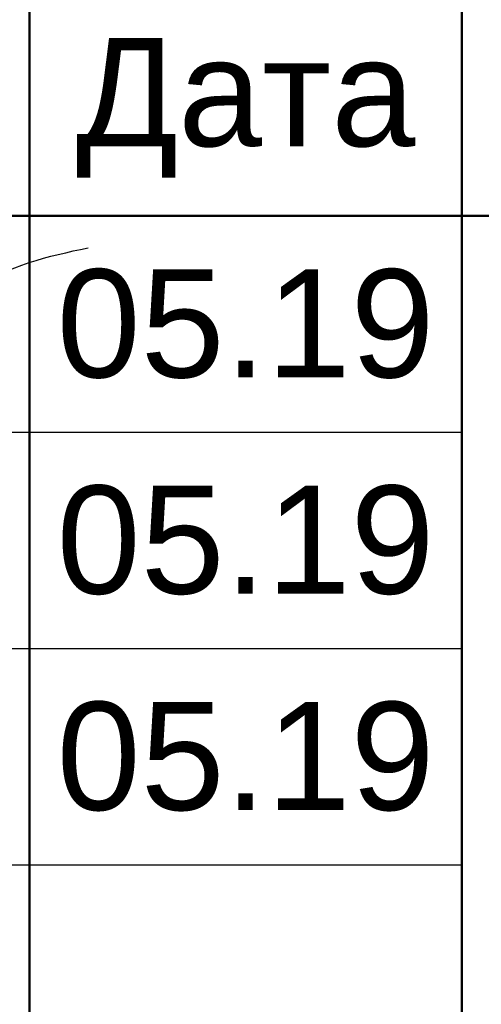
# Model space of a CAD drawing. Header units: millimetres. Extents: x 523431 to 527346, y -48565 to -47721.
# Tile 13 of 217: x 523522 to 523533, y -48553 to -48530. Entities that reach past the tile are written whole.
import ezdxf

# ---------------------------------------------------------------- set-up
doc = ezdxf.new("R2010")
doc.units = ezdxf.units.MM
doc.layers.add('LIN_Основная сплошная', color=50, linetype='Continuous', lineweight=50)
doc.layers.add('ПОДПИСЬ', color=7, linetype='Continuous')
doc.layers.add('Текст и рамки', color=7, linetype='Continuous')
doc.styles.get("Standard").update_dxf_attribs({"font": 'arial.ttf'})

# ---------------------------------------------------------------- blocks, each defined once
blk = doc.blocks.new('Сизякова М.А.')
at = {"color": 0, "linetype": 'ByBlock', "lineweight": -2, "ltscale": 0.5}
for points in [[(9.512, 13.895), (9.274, 14.098), (8.833, 14.068), (8.343, 13.578), (7.483, 11.978), (6.574, 9.177), (5.371, 5.596), (4.168, 2.553), (2.838, 0.354), (1.482, -1.513), (0.305, -2.434), (-0.386, -2.306), (-1.026, -1.692), (-1.486, -0.439), (-1.461, 0.456), (-1.243, 1.017), (-0.929, 1.092), (-0.628, 0.854), (-0.427, 0.389), (-0.163, 0.025), (0, 0)], [(9.153, 9.985), (8.887, 10.144), (8.605, 9.914), (7.756, 7.83), (6.83, 5.378), (5.869, 2.694), (5.078, 0.744), (4.908, 0.01), (4.964, -0.357), (5.191, -0.499), (5.417, -0.188), (5.671, 0.151), (6.689, 1.197), (7.904, 2.666), (9.261, 4.389), (10.25, 5.971), (11.409, 7.892), (12.003, 9.05), (12.342, 9.7), (12.427, 10.209), (12.144, 10.124), (11.522, 8.994), (11.311, 8.548), (9.554, 4.598), (8.169, 1.831), (7.566, 0.59), (7.176, -0.475), (7.176, -0.686), (7.367, -0.564)], [(16.634, 4.205), (17.025, 4.474), (17.187, 4.447), (16.863, 3.814), (15.906, 2.547), (15.231, 1.428), (15.164, 1.361), (15.137, 1.361), (15.204, 1.55), (16.162, 2.21), (16.404, 2.237), (16.512, 2.008), (16.527, 0.808), (15.859, -1.757), (15.039, -3.395), (14.478, -4.257), (14.069, -4.365), (13.875, -3.74), (14.629, -1.175), (15.427, 0.334), (16.118, 1.412), (17.584, 2.727), (18.922, 3.287), (20.474, 3.115), (21.251, 3.201), (22.761, 4.171), (27.98, 6.09)], [(10.783, 4.249), (10.798, 4.878), (10.66, 5.368), (10.323, 5.689), (9.649, 5.689), (8.545, 4.985), (7.718, 3.836), (7.288, 2.534), (7.426, 1.553), (8.101, 0.956), (9.312, 1.308), (11.074, 2.488), (12.515, 3.79), (13.251, 4.587), (13.404, 5.138), (13.113, 5.307), (12.561, 4.847), (11.871, 3.713), (11.488, 2.641), (11.519, 2.059), (11.933, 1.752), (13.281, 2.35), (14.876, 3.698), (15.55, 4.832), (15.596, 5.49), (15.167, 5.429), (14.937, 4.908), (14.799, 4.51), (14.262, 3.438), (14.063, 2.718), (14.247, 1.86)]]:
    blk.add_spline(points, degree=3, dxfattribs=at)

msp = doc.modelspace()

# ---------------------------------------------------------------- linework, layer by layer
for p, q in [((523467.29, -48539.746), (523532.29, -48539.746)), ((523467.29, -48544.746), (523532.29, -48544.746)), ((523467.29, -48549.746), (523532.29, -48549.746))]:
    msp.add_line(p, q)
at = {"layer": 'LIN_Основная сплошная', "color": 7}
for p, q in [((523522.29, -48519.746), (523522.29, -48559.746)), ((523532.29, -48519.746), (523532.29, -48559.746)), ((523467.29, -48534.746), (523652.29, -48534.746))]:
    msp.add_line(p, q, dxfattribs=at)

# ---------------------------------------------------------------- block references
at = {"layer": 'ПОДПИСЬ', "color": 176, "xscale": 0.5, "yscale": 0.5, "zscale": 0.5}
msp.add_blockref('Сизякова М.А.', (523509.66, -48538.525), dxfattribs=at)

# ---------------------------------------------------------------- texts
at = {"layer": 'Текст и рамки', "color": 7, "char_height": 2.5, "width": 10, "attachment_point": 5}
for s, insert in [('Дата', (523527.29, -48532.246)), ('05.19', (523527.29, -48537.246)), ('05.19', (523527.29, -48542.246)), ('05.19', (523527.29, -48547.246))]:
    msp.add_mtext(s, dxfattribs=dict(at, insert=insert))

doc.saveas('drawing.dxf')
